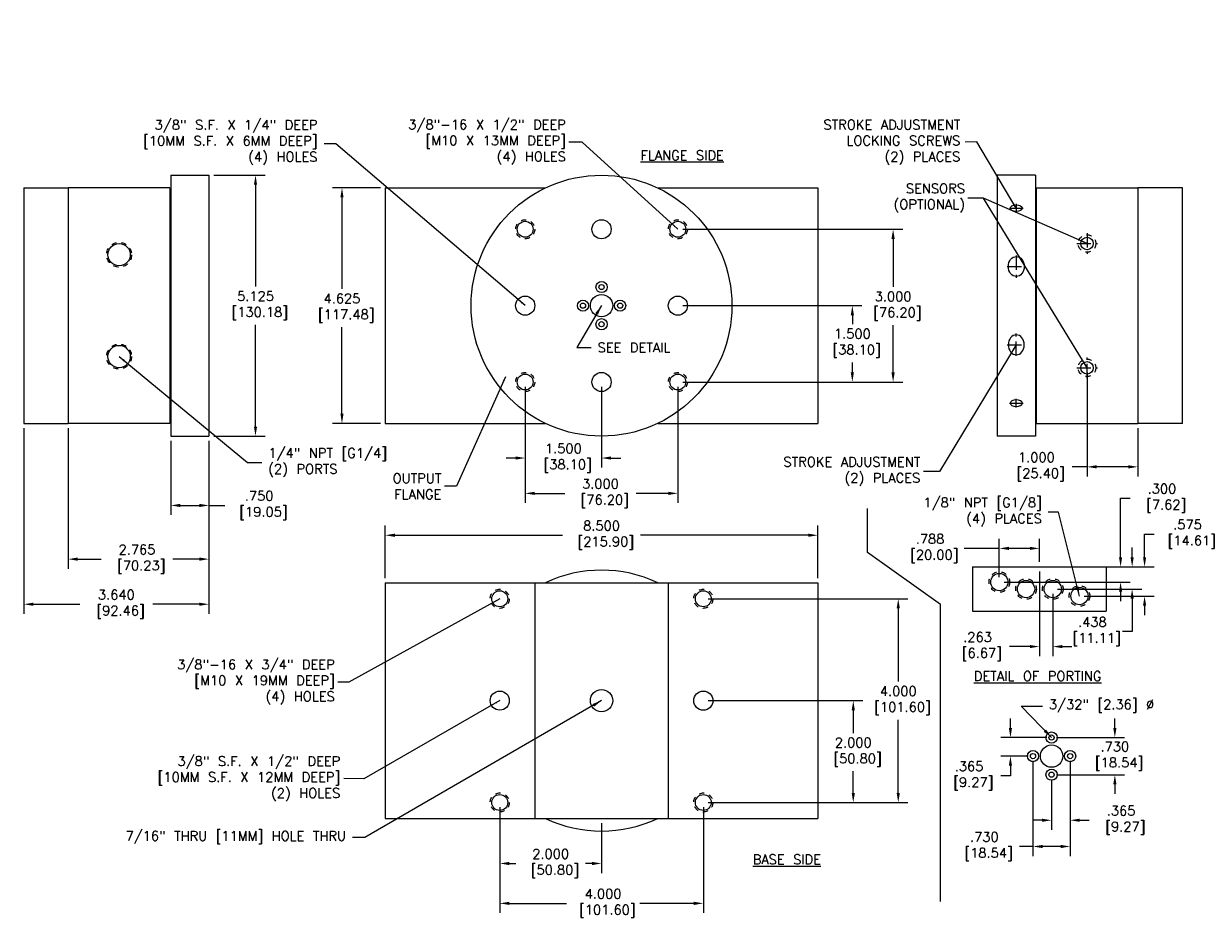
# Model space of a CAD drawing. Extents: x 25.1 to 89, y 8 to 51.
import ezdxf

# ---------------------------------------------------------------- set-up
doc = ezdxf.new("R2010")
doc.units = 0
doc.header["$LTSCALE"] = 0.375
doc.header["$MEASUREMENT"] = 0
doc.header["$PDMODE"] = 2
doc.header["$PDSIZE"] = 0.0625
for name, pattern in [('CENTER', [2, 1.25, -0.25, 0.25, -0.25]), ('CENTER2', [1.125, 0.75, -0.125, 0.125, -0.125]), ('DASHED', [0.75, 0.5, -0.25]), ('HIDDEN', [0.375, 0.25, -0.125]), ('HIDDEN2', [0.1875, 0.125, -0.0625])]:
    doc.linetypes.add(name, pattern=pattern)
doc.layers.get('0').update_dxf_attribs({"linetype": 'CONTINUOUS'})
doc.layers.get('DEFPOINTS').update_dxf_attribs({"linetype": 'CONTINUOUS'})
for name, color, linetype in [('CENTER', 7, 'CENTER'), ('HIDDEN', 7, 'HIDDEN'), ('OBJECT', 7, 'CONTINUOUS')]:
    doc.layers.add(name, color=color, linetype=linetype)
doc.styles.get("Standard").update_dxf_attribs({"font": 'txt.shx', "height": 0.1875})
doc.dimstyles.new('STAND3', dxfattribs={"dimtxt": 0.09, "dimasz": 0.094, "dimexe": 0.094, "dimexo": 0.0625, "dimgap": 0.06, "dimtad": 0, "dimtih": 1, "dimtoh": 1, "dimdec": 3, "dimzin": 4, "dimdsep": 46, "dimtxsty": 'Standard', "dimcen": 0.09, "dimadec": 0, "dimazin": 0, "dimtfac": 1, "dimtdec": 4, "dimtofl": 0, "dimtmove": 0, "dimatfit": 3, "dimfxl": 1, "dimtolj": 1, "dimtzin": 0, "dimarcsym": 0})
doc.dimstyles.get("Standard").update_dxf_attribs({"dimscale": 0, "dimtxt": 0.1875, "dimasz": 0.188, "dimexe": 0.188, "dimexo": 0.094, "dimgap": 0.125, "dimtad": 0, "dimtih": 1, "dimtoh": 1, "dimdec": 3, "dimzin": 4, "dimdsep": 46, "dimtxsty": 'Standard', "dimcen": 0.09, "dimclrd": 256, "dimclre": 256, "dimclrt": 256, "dimadec": 0, "dimazin": 0, "dimtfac": 0.579787, "dimtdec": 3, "dimtix": 1, "dimtofl": 0, "dimtmove": 0, "dimatfit": 3, "dimfxl": 1, "dimtolj": 1, "dimtzin": 4, "dimarcsym": 0})

# ---------------------------------------------------------------- blocks, each defined once
blk = doc.blocks.new('*D23')
at = {"linetype": 'ByBlock'}
for p, q in [((34.934, 18.453), (34.934, 16.867)), ((36.434, 18.453), (36.434, 16.867)), ((34.746, 17.055), (34.558, 17.055)), ((36.622, 17.055), (36.81, 17.055))]:
    blk.add_line(p, q, dxfattribs=at)
for points in [[(34.746, 17.086), (34.746, 17.023), (34.934, 17.055)], [(36.622, 17.086), (36.622, 17.023), (36.434, 17.055)]]:
    blk.add_solid(points, dxfattribs=at)
at = {"layer": 'DEFPOINTS', "color": 0, "linetype": 'ByBlock'}
for p in [(34.934, 18.547), (36.434, 18.547), (34.934, 17.055)]:
    blk.add_point(p, dxfattribs=at)
at = {"linetype": 'ByBlock', "insert": (35.684, 17.055), "char_height": 0.1875, "attachment_point": 5}
blk.add_mtext('\\A1;1.500\\P [38.10]', dxfattribs=at)
blk = doc.blocks.new('*D24')
at = {"linetype": 'ByBlock'}
for p, q in [((34.934, 18.453), (34.934, 16.173)), ((37.934, 18.453), (37.934, 16.173)), ((35.122, 16.361), (35.71, 16.361)), ((37.746, 16.361), (37.116, 16.361))]:
    blk.add_line(p, q, dxfattribs=at)
for points in [[(35.122, 16.392), (35.122, 16.329), (34.934, 16.361)], [(37.746, 16.392), (37.746, 16.329), (37.934, 16.361)]]:
    blk.add_solid(points, dxfattribs=at)
at = {"layer": 'DEFPOINTS', "color": 0, "linetype": 'ByBlock'}
for p in [(34.934, 18.547), (37.934, 18.547), (37.934, 16.361)]:
    blk.add_point(p, dxfattribs=at)
at = {"linetype": 'ByBlock', "insert": (36.413, 16.361), "char_height": 0.1875, "attachment_point": 5}
blk.add_mtext('\\A1;3.000\\P [76.20]', dxfattribs=at)
blk = doc.blocks.new('*D25')
at = {"linetype": 'ByBlock'}
for p, q in [((38.028, 20.047), (41.55, 20.047)), ((41.362, 19.859), (41.362, 19.683)), ((41.362, 18.735), (41.362, 18.933)), ((38.028, 18.547), (41.55, 18.547))]:
    blk.add_line(p, q, dxfattribs=at)
for points in [[(41.33, 19.859), (41.393, 19.859), (41.362, 20.047)], [(41.33, 18.735), (41.393, 18.735), (41.362, 18.547)]]:
    blk.add_solid(points, dxfattribs=at)
at = {"layer": 'DEFPOINTS', "color": 0, "linetype": 'ByBlock'}
for p in [(37.934, 20.047), (41.362, 20.047), (37.934, 18.547)]:
    blk.add_point(p, dxfattribs=at)
at = {"linetype": 'ByBlock', "insert": (41.362, 19.308), "char_height": 0.1875, "attachment_point": 5}
blk.add_mtext('\\A1;1.500\\P [38.10]', dxfattribs=at)
blk = doc.blocks.new('*D26')
at = {"linetype": 'ByBlock'}
for p, q in [((38.028, 21.547), (42.351, 21.547)), ((42.163, 21.359), (42.163, 20.415)), ((42.163, 18.735), (42.163, 19.665)), ((38.028, 18.547), (42.351, 18.547))]:
    blk.add_line(p, q, dxfattribs=at)
for points in [[(42.131, 21.359), (42.194, 21.359), (42.163, 21.547)], [(42.131, 18.735), (42.194, 18.735), (42.163, 18.547)]]:
    blk.add_solid(points, dxfattribs=at)
at = {"layer": 'DEFPOINTS', "color": 0, "linetype": 'ByBlock'}
for p in [(37.934, 21.547), (42.163, 21.547), (37.934, 18.547)]:
    blk.add_point(p, dxfattribs=at)
at = {"linetype": 'ByBlock', "insert": (42.163, 20.04), "char_height": 0.1875, "attachment_point": 5}
blk.add_mtext('\\A1;3.000\\P [76.20]', dxfattribs=at)
blk = doc.blocks.new('*D27')
at = {"linetype": 'ByBlock'}
for p, q in [((38.528, 12.29), (41.568, 12.29)), ((41.38, 12.102), (41.38, 11.654)), ((41.38, 10.478), (41.38, 10.904)), ((38.528, 10.29), (41.568, 10.29))]:
    blk.add_line(p, q, dxfattribs=at)
for points in [[(41.349, 12.102), (41.412, 12.102), (41.38, 12.29)], [(41.349, 10.478), (41.412, 10.478), (41.38, 10.29)]]:
    blk.add_solid(points, dxfattribs=at)
at = {"layer": 'DEFPOINTS', "color": 0, "linetype": 'ByBlock'}
for p in [(38.434, 12.29), (41.38, 12.29), (38.434, 10.29)]:
    blk.add_point(p, dxfattribs=at)
at = {"linetype": 'ByBlock', "insert": (41.38, 11.279), "char_height": 0.1875, "attachment_point": 5}
blk.add_mtext('\\A1;2.000\\P [50.80]', dxfattribs=at)
blk = doc.blocks.new('*D28')
at = {"linetype": 'ByBlock'}
for p, q in [((38.528, 14.29), (42.452, 14.29)), ((42.264, 14.102), (42.264, 12.665)), ((42.264, 10.478), (42.264, 11.915)), ((38.528, 10.29), (42.452, 10.29))]:
    blk.add_line(p, q, dxfattribs=at)
for points in [[(42.233, 14.102), (42.295, 14.102), (42.264, 14.29)], [(42.233, 10.478), (42.295, 10.478), (42.264, 10.29)]]:
    blk.add_solid(points, dxfattribs=at)
at = {"layer": 'DEFPOINTS', "color": 0, "linetype": 'ByBlock'}
for p in [(38.434, 14.29), (42.264, 14.29), (38.434, 10.29)]:
    blk.add_point(p, dxfattribs=at)
at = {"linetype": 'ByBlock', "insert": (42.264, 12.29), "char_height": 0.1875, "attachment_point": 5}
blk.add_mtext('\\A1;4.000\\P [101.60]', dxfattribs=at)
blk = doc.blocks.new('*D29')
at = {"linetype": 'ByBlock'}
for p, q in [((34.434, 9.721), (34.434, 8.429)), ((36.434, 9.408), (36.434, 8.429)), ((34.622, 8.617), (34.747, 8.617)), ((36.246, 8.617), (36.121, 8.617))]:
    blk.add_line(p, q, dxfattribs=at)
for points in [[(34.622, 8.648), (34.622, 8.585), (34.434, 8.617)], [(36.246, 8.648), (36.246, 8.585), (36.434, 8.617)]]:
    blk.add_solid(points, dxfattribs=at)
at = {"layer": 'DEFPOINTS', "color": 0, "linetype": 'ByBlock'}
for p in [(34.434, 9.815), (36.434, 9.502), (36.434, 8.617)]:
    blk.add_point(p, dxfattribs=at)
at = {"linetype": 'ByBlock', "insert": (35.434, 8.617), "char_height": 0.1875, "attachment_point": 5}
blk.add_mtext('\\A1;2.000\\P [50.80]', dxfattribs=at)
blk = doc.blocks.new('*D30')
at = {"linetype": 'ByBlock'}
for p, q in [((34.434, 9.721), (34.434, 7.646)), ((38.434, 9.721), (38.434, 7.646)), ((34.622, 7.834), (35.745, 7.834)), ((38.246, 7.834), (37.183, 7.834))]:
    blk.add_line(p, q, dxfattribs=at)
for points in [[(34.622, 7.865), (34.622, 7.802), (34.434, 7.834)], [(38.246, 7.865), (38.246, 7.802), (38.434, 7.834)]]:
    blk.add_solid(points, dxfattribs=at)
at = {"layer": 'DEFPOINTS', "color": 0, "linetype": 'ByBlock'}
for p in [(34.434, 9.815), (38.434, 9.815), (38.434, 7.834)]:
    blk.add_point(p, dxfattribs=at)
at = {"linetype": 'ByBlock', "insert": (36.464, 7.834), "char_height": 0.1875, "attachment_point": 5}
blk.add_mtext('\\A1;4.000\\P [101.60]', dxfattribs=at)
blk = doc.blocks.new('*D31')
at = {"linetype": 'ByBlock'}
for p, q in [((32.184, 14.221), (32.184, 15.251)), ((40.684, 14.221), (40.684, 15.251)), ((32.372, 15.063), (35.668, 15.063)), ((40.496, 15.063), (37.199, 15.063))]:
    blk.add_line(p, q, dxfattribs=at)
for points in [[(32.372, 15.094), (32.372, 15.031), (32.184, 15.063)], [(40.496, 15.094), (40.496, 15.031), (40.684, 15.063)]]:
    blk.add_solid(points, dxfattribs=at)
at = {"layer": 'DEFPOINTS', "color": 0, "linetype": 'ByBlock'}
for p in [(40.684, 15.063), (32.184, 14.127), (40.684, 14.127)]:
    blk.add_point(p, dxfattribs=at)
at = {"linetype": 'ByBlock', "insert": (36.434, 15.063), "char_height": 0.1875, "attachment_point": 5}
blk.add_mtext('\\A1;8.500\\P [215.90]', dxfattribs=at)
blk = doc.blocks.new('*D32')
at = {"linetype": 'ByBlock'}
for p, q in [((32.09, 22.36), (31.145, 22.36)), ((31.333, 22.172), (31.333, 20.375)), ((31.333, 17.923), (31.333, 19.625)), ((32.09, 17.735), (31.145, 17.735))]:
    blk.add_line(p, q, dxfattribs=at)
for points in [[(31.302, 22.172), (31.364, 22.172), (31.333, 22.36)], [(31.302, 17.923), (31.364, 17.923), (31.333, 17.735)]]:
    blk.add_solid(points, dxfattribs=at)
at = {"layer": 'DEFPOINTS', "color": 0, "linetype": 'ByBlock'}
for p in [(32.184, 22.36), (31.333, 17.735), (32.184, 17.735)]:
    blk.add_point(p, dxfattribs=at)
at = {"linetype": 'ByBlock', "insert": (31.333, 20), "char_height": 0.1875, "attachment_point": 5}
blk.add_mtext('\\A1;4.625\\P [117.48]', dxfattribs=at)
blk = doc.blocks.new('*D33')
at = {"linetype": 'ByBlock'}
for p, q in [((27.969, 17.391), (27.969, 15.936)), ((28.719, 17.391), (28.719, 15.936)), ((28.157, 16.124), (28.531, 16.124)), ((28.719, 16.124), (29.034, 16.124))]:
    blk.add_line(p, q, dxfattribs=at)
for points in [[(28.157, 16.155), (28.157, 16.092), (27.969, 16.124)], [(28.531, 16.155), (28.531, 16.092), (28.719, 16.124)]]:
    blk.add_solid(points, dxfattribs=at)
at = {"layer": 'DEFPOINTS', "color": 0, "linetype": 'ByBlock'}
for p in [(27.969, 17.485), (28.719, 17.485), (28.719, 16.124)]:
    blk.add_point(p, dxfattribs=at)
at = {"linetype": 'ByBlock', "insert": (29.706, 16.124), "char_height": 0.1875, "attachment_point": 5}
blk.add_mtext('\\A1;.750\\P [19.05]', dxfattribs=at)
blk = doc.blocks.new('*D34')
at = {"linetype": 'ByBlock'}
for p, q in [((25.954, 17.641), (25.954, 14.881)), ((28.719, 17.391), (28.719, 14.881)), ((26.142, 15.069), (26.602, 15.069)), ((28.531, 15.069), (28.008, 15.069))]:
    blk.add_line(p, q, dxfattribs=at)
for points in [[(26.142, 15.101), (26.142, 15.038), (25.954, 15.069)], [(28.531, 15.101), (28.531, 15.038), (28.719, 15.069)]]:
    blk.add_solid(points, dxfattribs=at)
at = {"layer": 'DEFPOINTS', "color": 0, "linetype": 'ByBlock'}
for p in [(25.954, 17.735), (28.719, 17.485), (28.719, 15.069)]:
    blk.add_point(p, dxfattribs=at)
at = {"linetype": 'ByBlock', "insert": (27.305, 15.069), "char_height": 0.1875, "attachment_point": 5}
blk.add_mtext('\\A1;2.765\\P [70.23]', dxfattribs=at)
blk = doc.blocks.new('*D35')
at = {"linetype": 'ByBlock'}
for p, q in [((44.943, 18.733), (44.943, 16.693)), ((45.943, 17.641), (45.943, 16.693)), ((44.943, 16.881), (44.651, 16.881)), ((45.755, 16.881), (45.131, 16.881))]:
    blk.add_line(p, q, dxfattribs=at)
for points in [[(45.131, 16.913), (45.131, 16.85), (44.943, 16.881)], [(45.755, 16.913), (45.755, 16.85), (45.943, 16.881)]]:
    blk.add_solid(points, dxfattribs=at)
at = {"layer": 'DEFPOINTS', "color": 0, "linetype": 'ByBlock'}
for p in [(44.943, 18.827), (45.943, 17.735), (45.943, 16.881)]:
    blk.add_point(p, dxfattribs=at)
at = {"linetype": 'ByBlock', "insert": (43.948, 16.881), "char_height": 0.1875, "attachment_point": 5}
blk.add_mtext('\\A1;1.000\\P [25.40]', dxfattribs=at)
blk = doc.blocks.new('*D58')
at = {"linetype": 'ByBlock'}
for p, q in [((25.079, 17.641), (25.079, 13.995)), ((28.719, 17.391), (28.719, 13.995)), ((25.267, 14.183), (26.18, 14.183)), ((28.531, 14.183), (27.617, 14.183))]:
    blk.add_line(p, q, dxfattribs=at)
for points in [[(25.267, 14.214), (25.267, 14.152), (25.079, 14.183)], [(28.531, 14.214), (28.531, 14.152), (28.719, 14.183)]]:
    blk.add_solid(points, dxfattribs=at)
at = {"layer": 'DEFPOINTS', "color": 0, "linetype": 'ByBlock'}
for p in [(25.079, 17.735), (28.719, 17.485), (25.079, 14.183)]:
    blk.add_point(p, dxfattribs=at)
at = {"linetype": 'ByBlock', "insert": (26.899, 14.183), "char_height": 0.1875, "attachment_point": 5}
blk.add_mtext('\\A1;3.640\\P [92.46]', dxfattribs=at)
blk = doc.blocks.new('*D59')
at = {"linetype": 'ByBlock'}
for p, q in [((45.847, 15.107), (45.847, 16.265)), ((45.847, 16.265), (46.035, 16.265)), ((45.659, 14.919), (46.035, 14.919)), ((43.559, 14.619), (46.035, 14.619)), ((45.847, 14.431), (45.847, 14.243))]:
    blk.add_line(p, q, dxfattribs=at)
for points in [[(45.816, 15.107), (45.879, 15.107), (45.847, 14.919)], [(45.816, 14.431), (45.879, 14.431), (45.847, 14.619)]]:
    blk.add_solid(points, dxfattribs=at)
at = {"layer": 'DEFPOINTS', "color": 0, "linetype": 'ByBlock'}
for p in [(45.565, 14.919), (45.847, 14.919), (43.465, 14.619)]:
    blk.add_point(p, dxfattribs=at)
at = {"linetype": 'ByBlock', "insert": (46.66, 16.265), "char_height": 0.1875, "attachment_point": 5}
blk.add_mtext('\\A1;.300\\P [7.62]', dxfattribs=at)
blk = doc.blocks.new('*D60')
at = {"linetype": 'ByBlock'}
for p, q in [((46.074, 15.107), (46.074, 15.295)), ((43.034, 14.919), (46.262, 14.919)), ((44.609, 14.482), (46.262, 14.482)), ((46.074, 14.294), (46.074, 13.647)), ((46.074, 13.647), (45.886, 13.647))]:
    blk.add_line(p, q, dxfattribs=at)
for points in [[(46.043, 15.107), (46.106, 15.107), (46.074, 14.919)], [(46.043, 14.294), (46.106, 14.294), (46.074, 14.482)]]:
    blk.add_solid(points, dxfattribs=at)
at = {"layer": 'DEFPOINTS', "color": 0, "linetype": 'ByBlock'}
for p in [(42.94, 14.919), (46.074, 14.919), (44.515, 14.482)]:
    blk.add_point(p, dxfattribs=at)
at = {"linetype": 'ByBlock', "insert": (45.293, 13.647), "char_height": 0.1875, "attachment_point": 5}
blk.add_mtext('\\A1;.438\\P [11.11]', dxfattribs=at)
blk = doc.blocks.new('*D61')
at = {"linetype": 'ByBlock'}
for p, q in [((46.319, 15.107), (46.319, 15.561)), ((46.319, 15.561), (46.507, 15.561)), ((45.659, 14.919), (46.507, 14.919)), ((45.134, 14.344), (46.507, 14.344)), ((46.319, 14.156), (46.319, 13.968))]:
    blk.add_line(p, q, dxfattribs=at)
for points in [[(46.288, 15.107), (46.35, 15.107), (46.319, 14.919)], [(46.288, 14.156), (46.35, 14.156), (46.319, 14.344)]]:
    blk.add_solid(points, dxfattribs=at)
at = {"layer": 'DEFPOINTS', "color": 0, "linetype": 'ByBlock'}
for p in [(45.565, 14.919), (46.319, 14.919), (45.04, 14.344)]:
    blk.add_point(p, dxfattribs=at)
at = {"linetype": 'ByBlock', "insert": (47.163, 15.561), "char_height": 0.1875, "attachment_point": 5}
blk.add_mtext('\\A1;.575\\P [14.61]', dxfattribs=at)
blk = doc.blocks.new('*D62')
at = {"linetype": 'ByBlock'}
for p, q in [((45.038, 14.825), (45.038, 13.164)), ((45.3, 14.388), (45.3, 13.164)), ((44.85, 13.352), (44.448, 13.352)), ((45.488, 13.352), (45.676, 13.352))]:
    blk.add_line(p, q, dxfattribs=at)
for points in [[(44.85, 13.383), (44.85, 13.321), (45.038, 13.352)], [(45.488, 13.383), (45.488, 13.321), (45.3, 13.352)]]:
    blk.add_solid(points, dxfattribs=at)
at = {"layer": 'DEFPOINTS', "color": 0, "linetype": 'ByBlock'}
for p in [(45.038, 14.919), (45.3, 14.482), (45.3, 13.352)]:
    blk.add_point(p, dxfattribs=at)
at = {"linetype": 'ByBlock', "insert": (43.823, 13.352), "char_height": 0.1875, "attachment_point": 5}
blk.add_mtext('\\A1;.263\\P [6.67]', dxfattribs=at)
blk = doc.blocks.new('*D63')
at = {"linetype": 'ByBlock'}
for p, q in [((43.996, 14.713), (43.996, 15.468)), ((44.784, 15.013), (44.784, 15.468)), ((43.996, 15.28), (43.307, 15.28)), ((44.596, 15.28), (44.184, 15.28))]:
    blk.add_line(p, q, dxfattribs=at)
for points in [[(44.184, 15.311), (44.184, 15.249), (43.996, 15.28)], [(44.596, 15.311), (44.596, 15.249), (44.784, 15.28)]]:
    blk.add_solid(points, dxfattribs=at)
at = {"layer": 'DEFPOINTS', "color": 0, "linetype": 'ByBlock'}
for p in [(44.784, 15.28), (44.784, 14.919), (43.996, 14.619)]:
    blk.add_point(p, dxfattribs=at)
at = {"linetype": 'ByBlock', "insert": (42.635, 15.28), "char_height": 0.1875, "attachment_point": 5}
blk.add_mtext('\\A1;.788\\P [20.00]', dxfattribs=at)
blk = doc.blocks.new('*D64')
at = {"linetype": 'ByBlock'}
for p, q in [((46.028, 11.753), (46.028, 11.941)), ((44.878, 11.565), (46.216, 11.565)), ((44.878, 10.835), (46.216, 10.835)), ((46.028, 10.647), (46.028, 10.459))]:
    blk.add_line(p, q, dxfattribs=at)
for points in [[(45.997, 11.753), (46.059, 11.753), (46.028, 11.565)], [(45.997, 10.647), (46.059, 10.647), (46.028, 10.835)]]:
    blk.add_solid(points, dxfattribs=at)
at = {"layer": 'DEFPOINTS', "color": 0, "linetype": 'ByBlock'}
for p in [(44.784, 11.565), (44.784, 10.835), (46.028, 10.835)]:
    blk.add_point(p, dxfattribs=at)
at = {"linetype": 'ByBlock', "insert": (46.028, 11.2), "char_height": 0.1875, "attachment_point": 5}
blk.add_mtext('\\A1;.730\\P [18.54]', dxfattribs=at)
blk = doc.blocks.new('*D65')
at = {"linetype": 'ByBlock'}
for p, q in [((43.976, 11.753), (43.976, 11.941)), ((44.69, 11.565), (43.788, 11.565)), ((44.325, 11.2), (43.788, 11.2)), ((43.976, 11.012), (43.976, 10.813)), ((43.976, 10.813), (43.788, 10.813))]:
    blk.add_line(p, q, dxfattribs=at)
for points in [[(43.944, 11.753), (44.007, 11.753), (43.976, 11.565)], [(43.944, 11.012), (44.007, 11.012), (43.976, 11.2)]]:
    blk.add_solid(points, dxfattribs=at)
at = {"layer": 'DEFPOINTS', "color": 0, "linetype": 'ByBlock'}
for p in [(44.784, 11.565), (43.976, 11.2), (44.419, 11.2)]:
    blk.add_point(p, dxfattribs=at)
at = {"linetype": 'ByBlock', "insert": (43.163, 10.813), "char_height": 0.1875, "attachment_point": 5}
blk.add_mtext('\\A1;.365\\P [9.27]', dxfattribs=at)
blk = doc.blocks.new('*D66')
at = {"linetype": 'ByBlock'}
for p, q in [((44.419, 11.106), (44.419, 9.238)), ((45.149, 11.106), (45.149, 9.238)), ((44.419, 9.426), (44.151, 9.426)), ((44.961, 9.426), (44.607, 9.426))]:
    blk.add_line(p, q, dxfattribs=at)
for points in [[(44.607, 9.457), (44.607, 9.394), (44.419, 9.426)], [(44.961, 9.457), (44.961, 9.394), (45.149, 9.426)]]:
    blk.add_solid(points, dxfattribs=at)
at = {"layer": 'DEFPOINTS', "color": 0, "linetype": 'ByBlock'}
for p in [(44.419, 11.2), (45.149, 11.2), (45.149, 9.426)]:
    blk.add_point(p, dxfattribs=at)
at = {"linetype": 'ByBlock', "insert": (43.463, 9.426), "char_height": 0.1875, "attachment_point": 5}
blk.add_mtext('\\A1;.730\\P [18.54]', dxfattribs=at)
blk = doc.blocks.new('*D67')
at = {"linetype": 'ByBlock'}
for p, q in [((45.149, 11.106), (45.149, 9.753)), ((44.784, 10.741), (44.784, 9.753)), ((44.596, 9.941), (44.408, 9.941)), ((45.337, 9.941), (45.525, 9.941))]:
    blk.add_line(p, q, dxfattribs=at)
for points in [[(44.596, 9.972), (44.596, 9.91), (44.784, 9.941)], [(45.337, 9.972), (45.337, 9.91), (45.149, 9.941)]]:
    blk.add_solid(points, dxfattribs=at)
at = {"layer": 'DEFPOINTS', "color": 0, "linetype": 'ByBlock'}
for p in [(45.149, 11.2), (44.784, 10.835), (45.149, 9.941)]:
    blk.add_point(p, dxfattribs=at)
at = {"linetype": 'ByBlock', "insert": (46.15, 9.941), "char_height": 0.1875, "attachment_point": 5}
blk.add_mtext('\\A1;.365\\P [9.27]', dxfattribs=at)
blk = doc.blocks.new('*D68')
at = {"linetype": 'ByBlock'}
for p, q in [((28.813, 22.61), (29.822, 22.61)), ((29.634, 22.422), (29.634, 20.422)), ((29.634, 17.673), (29.634, 19.672)), ((28.813, 17.485), (29.822, 17.485))]:
    blk.add_line(p, q, dxfattribs=at)
for points in [[(29.603, 22.422), (29.665, 22.422), (29.634, 22.61)], [(29.603, 17.673), (29.665, 17.673), (29.634, 17.485)]]:
    blk.add_solid(points, dxfattribs=at)
at = {"layer": 'DEFPOINTS', "color": 0, "linetype": 'ByBlock'}
for p in [(28.719, 22.61), (28.719, 17.485), (29.634, 17.485)]:
    blk.add_point(p, dxfattribs=at)
at = {"linetype": 'ByBlock', "insert": (29.634, 20.047), "char_height": 0.1875, "attachment_point": 5}
blk.add_mtext('\\A1;5.125\\P [130.18]', dxfattribs=at)

msp = doc.modelspace()

# ---------------------------------------------------------------- linework, layer by layer
at = {"color": 250, "linetype": 'CENTER2'}
for p, q in [((44.4505, 21.9619), (44.7161, 21.9619)), ((44.5835, 22.0472), (44.5835, 21.8753)), ((45.9735, 21.4703), (45.9735, 21.0641)), ((45.7704, 21.2672), (46.1766, 21.2672)), ((44.5835, 21.0316), (44.5835, 20.5941)), ((44.4036, 20.8162), (44.763, 20.8162)), ((44.5835, 19.0628), (44.5835, 19.5003)), ((44.4036, 19.2782), (44.763, 19.2782)), ((45.9735, 18.6241), (45.9735, 19.0303)), ((45.7704, 18.8272), (46.1766, 18.8272)), ((44.5835, 18.0472), (44.5835, 18.2191)), ((44.4505, 18.1325), (44.7161, 18.1325))]:
    msp.add_line(p, q, dxfattribs=at)
at = {"color": 250, "linetype": 'HIDDEN2'}
for centre in [(45.9735, 21.2672), (45.9735, 18.8272)]:
    msp.add_circle(centre, 0.172, dxfattribs=at)
at = {"color": 250, "linetype": 'Continuous'}
for centre in [(45.9735, 21.2672), (45.9735, 18.8272)]:
    msp.add_circle(centre, 0.123, dxfattribs=at)
at = {"linetype": 'DASHED', "ltscale": 0.5}
for centre in [(44.2504, 14.6191), (44.7754, 14.4816), (45.3004, 14.4816), (45.8254, 14.3441)]:
    msp.add_circle(centre, 0.2025, dxfattribs=at)
for centre in [(44.2504, 14.6191), (44.7754, 14.4816), (45.3004, 14.4816), (45.8254, 14.3441)]:
    msp.add_circle(centre, 0.1695)
at = {"color": 250, "linetype": 'Continuous'}
for centre, major_axis, ratio in [((44.5835, 21.9619), (-0.1192, 0), 0.5482248), ((44.5835, 20.8162), (0, -0.1964), 0.7955142)]:
    msp.add_ellipse(centre, major_axis=major_axis, ratio=ratio, dxfattribs=at)
at = {"color": 250, "linetype": 'Continuous', "extrusion": (0, 0, -1)}
for centre, major_axis, ratio in [((44.5835, 19.2782), (0, 0.1964), 0.7955142), ((44.5835, 18.1325), (-0.1192, 0), 0.5482248)]:
    msp.add_ellipse(centre, major_axis=major_axis, ratio=ratio, dxfattribs=at)
at = {"layer": 'CENTER'}
for p, q in [((36.246, 22.6028), (36.246, 22.5948)), ((36.621, 22.6028), (36.621, 22.5948))]:
    msp.add_line(p, q, dxfattribs=at)
at = {"layer": 'HIDDEN'}
for centre in [(34.9335, 21.5472), (37.9335, 21.5472), (37.9335, 21.5472), (34.9335, 18.5472), (37.9335, 18.5472), (34.4335, 14.2904), (38.4335, 14.2904), (34.4335, 10.2904), (38.4335, 10.2904)]:
    msp.add_circle(centre, 0.1875, dxfattribs=at)
at = {"layer": 'OBJECT'}
for p, q in [((27.9687, 22.6097), (27.9687, 17.4847)), ((27.9687, 22.6097), (28.7187, 22.6097)), ((28.7187, 22.6097), (28.7187, 17.4847)), ((44.2085, 22.6097), (44.2085, 17.4847)), ((44.9585, 22.6097), (44.2085, 22.6097)), ((44.9585, 22.6097), (44.9585, 17.4847)), ((25.9537, 22.3597), (25.9537, 17.7347)), ((27.9537, 22.3597), (25.9537, 22.3597)), ((27.9537, 22.3597), (27.9537, 17.7347)), ((28.7187, 22.3597), (28.7187, 17.7347)), ((32.1835, 22.3597), (32.1835, 17.7347)), ((32.1835, 22.3597), (35.3296, 22.3597)), ((37.5375, 22.3597), (40.6835, 22.3597)), ((40.6835, 22.3597), (40.6835, 17.7347)), ((44.2085, 22.3597), (44.2085, 17.7347)), ((44.9735, 22.3597), (46.9735, 22.3597)), ((44.9735, 22.3597), (44.9735, 17.7347)), ((46.9735, 22.3597), (46.9735, 17.7347)), ((27.9537, 22.2347), (27.9687, 22.2347)), ((44.9735, 22.2347), (44.9585, 22.2347)), ((27.9537, 17.7347), (25.9537, 17.7347)), ((27.9537, 17.8597), (27.9687, 17.8597)), ((32.1835, 17.7347), (35.3296, 17.7347)), ((37.5375, 17.7347), (40.6835, 17.7347)), ((44.9735, 17.8597), (44.9585, 17.8597)), ((44.9735, 17.7347), (46.9735, 17.7347)), ((27.9687, 17.4847), (28.7187, 17.4847)), ((44.9585, 17.4847), (44.2085, 17.4847)), ((41.6598, 15.2006), (41.6598, 16.0618)), ((43.0961, 14.18), (41.6598, 15.2006)), ((43.7254, 14.9191), (43.7254, 14.0441)), ((43.7254, 14.9191), (46.3504, 14.9191)), ((46.3504, 14.9191), (46.3504, 14.0441)), ((46.3504, 14.9191), (46.3504, 14.0441)), ((32.1835, 14.6029), (40.6835, 14.6029)), ((32.1835, 14.6029), (32.1835, 9.9779)), ((40.6835, 14.6029), (40.6835, 9.9779)), ((43.0961, 8.3431), (43.0961, 14.18)), ((43.7254, 14.0441), (46.3504, 14.0441)), ((32.1835, 9.9779), (40.6835, 9.9779))]:
    msp.add_line(p, q, dxfattribs=at)
at = {"layer": 'OBJECT', "ltscale": 2}
for p, q in [((25.0787, 22.3597), (25.0787, 17.7347)), ((25.0787, 22.3597), (25.9537, 22.3597)), ((47.8485, 22.3597), (46.9735, 22.3597)), ((47.8485, 17.7347), (47.8485, 22.3597)), ((25.0787, 17.7347), (25.9537, 17.7347)), ((47.8485, 17.7347), (46.9735, 17.7347)), ((35.121, 14.6029), (35.121, 9.9779)), ((37.746, 14.6029), (37.746, 9.9779))]:
    msp.add_line(p, q, dxfattribs=at)
at = {"layer": 'OBJECT'}
for centre, radius in [((36.4335, 20.0472), 2.5625), ((34.9335, 21.5472), 0.1562), ((36.4335, 21.5472), 0.1883), ((36.4335, 21.5472), 0.1883), ((37.9335, 21.5472), 0.1562), ((37.9335, 21.5472), 0.1562), ((26.9537, 21.0472), 0.2188), ((36.4335, 20.4122), 0.11), ((36.4335, 20.0472), 0.2188), ((36.4335, 20.4122), 0.051), ((34.9335, 20.0472), 0.1883), ((34.9335, 20.0472), 0.1883), ((36.0685, 20.0472), 0.11), ((36.0685, 20.0472), 0.051), ((36.7985, 20.0472), 0.11), ((36.7985, 20.0472), 0.051), ((37.9335, 20.0472), 0.1878), ((37.9335, 20.0472), 0.1878), ((36.4335, 19.6822), 0.11), ((36.4335, 19.6822), 0.051), ((26.9537, 19.0472), 0.2188), ((34.9335, 18.5472), 0.1562), ((36.4335, 18.5472), 0.1883), ((36.4335, 18.5472), 0.1883), ((37.9335, 18.5472), 0.1562), ((34.4335, 14.2904), 0.1562), ((38.4335, 14.2904), 0.1562), ((34.4335, 12.2904), 0.1878), ((36.4335, 12.2904), 0.2188), ((38.4335, 12.2904), 0.1883), ((45.2769, 11.5652), 0.11), ((45.2769, 11.2002), 0.2188), ((45.2769, 11.5652), 0.051), ((44.9119, 11.2002), 0.11), ((44.9119, 11.2002), 0.051), ((45.6419, 11.2002), 0.11), ((45.6419, 11.2002), 0.051), ((45.2769, 10.8352), 0.11), ((45.2769, 10.8352), 0.051), ((34.4335, 10.2904), 0.1562), ((38.4335, 10.2904), 0.1562)]:
    msp.add_circle(centre, radius, dxfattribs=at)
at = {"layer": 'OBJECT', "linetype": 'DASHED', "ltscale": 0.5}
for centre in [(26.9537, 21.0472), (26.9537, 19.0472)]:
    msp.add_circle(centre, 0.245, dxfattribs=at)
at = {"layer": 'OBJECT'}
for start, end in [(64.48054, 115.51946), (244.48054, 295.51946)]:
    msp.add_arc((36.4335, 12.2904), 2.5625, start, end, dxfattribs=at)

# ---------------------------------------------------------------- texts
at = {"color": 250, "linetype": 'Continuous'}
for s, insert, char_height, attachment_point in [('{ }', (40.8993, 25.3967), 0.125, 6), ('{ }', (44.4618, 25.5842), 0.125, 4), ('\\C256;3/8" S.F. X 1/4" DEEP\\P[10MM S.F. X 6MM DEEP]\\P(4) HOLES', (30.8509, 23.2535), 0.188, 6), ('\\C256;3/8"-16 X 1/2" DEEP\\P[M10 X 13MM DEEP]\\P(4) HOLES', (35.7322, 23.259), 0.188, 6), ('\\C256;STROKE ADJUSTMENT\\PLOCKING SCREWS\\P(2) PLACES', (43.4834, 23.2562), 0.188, 6), ('\\C256;SENSORS \\P(OPTIONAL)', (43.5743, 22.1607), 0.188, 6), ('\\C256;STROKE ADJUSTMENT\\P(2) PLACES', (42.697, 16.7909), 0.188, 6), ('\\C256;OUTPUT\\PFLANGE', (33.2873, 16.4999), 0.188, 6), ('\\C256;3/8"-16 X 3/4" DEEP\\P[M10 X 19MM DEEP]\\P(4) HOLES', (31.191, 12.6556), 0.188, 6), ('\\C256;3/8" S.F. X 1/2" DEEP\\P[10MM S.F. X 12MM DEEP]\\P(2) HOLES', (31.2989, 10.7576), 0.188, 6)]:
    msp.add_mtext(s, dxfattribs=dict(at, insert=insert, char_height=char_height, attachment_point=attachment_point))
at = {"layer": 'OBJECT', "attachment_point": 1}
for s, insert, char_height, width in [('\\LFLANGE SIDE', (37.1982, 23.0942), 0.1875, 2.733), ('\\LDETAIL OF PORTING', (43.7481, 12.8663), 0.188, 3.023), ('\\LBASE SIDE', (39.4046, 9.2664), 0.1875, 2.539)]:
    msp.add_mtext(s, dxfattribs=dict(at, insert=insert, char_height=char_height, width=width))
at = {"layer": 'OBJECT'}
for s, insert, char_height, attachment_point in [('\\A1;SEE DETAIL', (36.3578, 19.2247), 0.1875, 4), ('1/4" NPT [G1/4]\\P(2) PORTS', (29.885, 16.9653), 0.188, 4), ('\\A1;1/8" NPT [G1/8]\\P(4) PLACES', (45.0849, 15.9931), 0.1875, 6), ('\\A1;3/32" [2.36] %%c', (45.2236, 12.1844), 0.1875, 4), ('\\A1;7/16" THRU [11MM] HOLE THRU', (31.4125, 9.6021), 0.1875, 6)]:
    msp.add_mtext(s, dxfattribs=dict(at, insert=insert, char_height=char_height, attachment_point=attachment_point))

# ---------------------------------------------------------------- dimensions: what is measured, and where the dimension line sits
at = {"color": 250, "linetype": 'Continuous'}
for base, p1, p2, picture, middle in [((31.333, 17.7347), (32.1835, 22.3597), (32.1835, 17.7347), '*D32', (31.333, 20.0002)), ((41.3617, 20.0472), (37.9335, 18.5472), (37.9335, 20.0472), '*D25', (41.3617, 19.3081)), ((42.2639, 14.2904), (38.4335, 10.2904), (38.4335, 14.2904), '*D28', (42.2639, 12.2896)), ((41.3805, 12.2904), (38.4335, 10.2904), (38.4335, 12.2904), '*D27', (41.3805, 11.279))]:
    dim = msp.add_linear_dim(base=base, p1=p1, p2=p2, angle=90, dimstyle='Standard', override={"dimscale": 1, "dimpost": '\\P'}, dxfattribs=at)
    dim.commit()
    dim.dimension.update_dxf_attribs({"geometry": picture, "text_midpoint": middle, "dimtype": 160})
at = {"linetype": 'Continuous'}
dim = msp.add_linear_dim(base=(42.1626, 21.5472), p1=(37.9335, 18.5472), p2=(37.9335, 21.5472), angle=90, dimstyle='Standard', override={"dimscale": 1, "dimpost": '\\P'}, dxfattribs=at)
dim.commit()
dim.dimension.update_dxf_attribs({"geometry": '*D26', "text_midpoint": (42.1626, 20.0403), "dimtype": 160})
at = {"color": 250, "linetype": 'Continuous'}
dim = msp.add_linear_dim(base=(34.9335, 17.0546), p1=(36.4335, 18.5472), p2=(34.9335, 18.5472), dimstyle='Standard', override={"dimscale": 1, "dimpost": '\\P'}, dxfattribs=at)
dim.commit()
dim.dimension.update_dxf_attribs({"geometry": '*D23', "text_midpoint": (35.6835, 17.0546)})
for base, p1, p2, picture, middle in [((37.9335, 16.3608), (34.9335, 18.5472), (37.9335, 18.5472), '*D24', (36.4129, 16.3608)), ((28.7187, 15.0695), (25.9537, 17.7347), (28.7187, 17.4847), '*D34', (27.3049, 15.0695)), ((28.7187, 16.1235), (27.9687, 17.4847), (28.7187, 17.4847), '*D33', (29.7063, 16.1235))]:
    dim = msp.add_linear_dim(base=base, p1=p1, p2=p2, dimstyle='Standard', override={"dimscale": 1, "dimpost": '\\P'}, dxfattribs=at)
    dim.commit()
    dim.dimension.update_dxf_attribs({"geometry": picture, "text_midpoint": middle, "dimtype": 160})
for base, p1, p2, picture, middle in [((40.6835, 15.538), (32.1835, 14.6029), (40.6835, 14.6029), '*D31', (36.4335, 15.538)), ((36.4335, 9.0921), (34.4335, 10.2904), (36.4335, 9.9779), '*D29', (35.4335, 9.0921)), ((38.4335, 8.3092), (34.4335, 10.2904), (38.4335, 10.2904), '*D30', (36.4638, 8.3092))]:
    dim = msp.add_linear_dim(base=base, p1=p1, p2=p2, dimstyle='Standard', override={"dimscale": 1, "dimpost": '\\P'}, dxfattribs=at)
    dim.commit()
    dim.dimension.update_dxf_attribs({"geometry": picture, "text_midpoint": middle, "dimtype": 160, "insert": (0, 0.4754)})
at = {"layer": 'OBJECT'}
dim = msp.add_linear_dim(base=(29.6341, 17.4847), p1=(28.7187, 22.6097), p2=(28.7187, 17.4847), angle=90, dimstyle='Standard', override={"dimscale": 1, "dimpost": '\\P'}, dxfattribs=at)
dim.commit()
dim.dimension.update_dxf_attribs({"geometry": '*D68', "text_midpoint": (29.6341, 20.0472)})
for base, p1, p2, picture, middle, set_off in [((46.9735, 16.8812), (45.9735, 18.8272), (46.9735, 17.7347), '*D35', (44.9788, 16.8812), (1.0307, 0)), ((45.0378625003, 15.2800503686), (44.2503625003, 14.6190767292), (45.0378625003, 14.9190767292), '*D63', (42.8897172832, 15.2800503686), (0.2542248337, 0)), ((45.6419, 9.4256), (44.9119, 11.2002), (45.6419, 11.2002), '*D66', (43.956, 9.4256), (0.4928, 0)), ((45.6419, 9.941), (45.2769, 10.8352), (45.6419, 11.2002), '*D67', (46.6429, 9.941), (0.4928, 0))]:
    dim = msp.add_linear_dim(base=base, p1=p1, p2=p2, dimstyle='Standard', override={"dimscale": 1, "dimpost": '\\P'}, dxfattribs=at)
    dim.commit()
    dim.dimension.update_dxf_attribs({"geometry": picture, "text_midpoint": middle, "dimtype": 160, "insert": set_off})
dim = msp.add_linear_dim(base=(25.0787, 14.1829), p1=(28.7187, 17.4847), p2=(25.0787, 17.7347), dimstyle='Standard', override={"dimscale": 1, "dimpost": '\\P'}, dxfattribs=at)
dim.commit()
dim.dimension.update_dxf_attribs({"geometry": '*D58', "text_midpoint": (26.8987, 14.1829)})
for base, p1, p2, picture, middle, set_off in [((46.633, 14.9191), (44.2504, 14.6191), (46.3504, 14.9191), '*D59', (47.446, 16.2645), (0.7857, 0)), ((47.1048, 14.9191), (45.8254, 14.3441), (46.3504, 14.9191), '*D61', (47.949, 15.5613), (0.7857, 0)), ((46.8600937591, 14.9190767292), (45.3003625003, 14.4815767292), (43.7253625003, 14.9190767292), '*D60', (46.0783437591, 13.6469611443), (0.785732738, 0)), ((44.4683, 11.2002), (45.2769, 11.5652), (44.9119, 11.2002), '*D65', (43.6553, 10.8128), (0.4928, 0))]:
    dim = msp.add_linear_dim(base=base, p1=p1, p2=p2, angle=90, dimstyle='Standard', override={"dimscale": 1, "dimpost": '\\P'}, dxfattribs=at)
    dim.commit()
    dim.dimension.update_dxf_attribs({"geometry": picture, "text_midpoint": middle, "dimtype": 160, "insert": set_off})
dim = msp.add_linear_dim(base=(45.3003625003, 13.3518389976), p1=(45.0378625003, 14.9190767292), p2=(45.3003625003, 14.4815767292), dimstyle='Standard', override={"dimscale": 1, "dimpost": '\\P'}, dxfattribs=at)
dim.commit()
dim.dimension.update_dxf_attribs({"geometry": '*D62', "text_midpoint": (43.8226351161, 13.3518389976), "dimtype": 160})
dim = msp.add_linear_dim(base=(46.5207, 10.8352), p1=(45.2769, 11.5652), p2=(45.2769, 10.8352), angle=90, dimstyle='Standard', override={"dimscale": 1, "dimpost": '\\P'}, dxfattribs=at)
dim.commit()
dim.dimension.update_dxf_attribs({"geometry": '*D64', "text_midpoint": (46.5207, 11.2002), "insert": (0.4928, 0)})

# ---------------------------------------------------------------- leaders
at = {"color": 250, "linetype": 'Continuous'}
for points in [[(34.9335, 20.0472), (31.2146, 23.2241), (30.9845, 23.2241)], [(45.9735, 18.8272), (43.9388, 22.1601)]]:
    msp.add_leader(points, dimstyle='STAND3', dxfattribs=at)
at = {"color": 250, "linetype": 'Continuous', "annotation_type": 0, "has_hookline": 1, "hookline_direction": 1}
for points, text_width in [([(37.9335, 21.5472), (36.0519, 23.2593), (35.7922, 23.259)], 3.2587), ([(44.5835, 21.9619), (43.8053, 23.2611), (43.579, 23.2609)], 3.1333), ([(45.9735, 21.2672), (43.9388, 22.1601), (43.6343, 22.1607)], 1.6293), ([(44.5835, 19.2782), (43.0775, 16.7912), (42.757, 16.7909)], 3.1333), ([(34.5437, 18.6488), (33.5817, 16.4999), (33.3473, 16.4999)], 1.0653), ([(34.4335, 14.2904), (31.4674, 12.6556), (31.251, 12.6556)], 2.9453), ([(34.4335, 12.2904), (31.7617, 10.7576), (31.3718, 10.7587)], 3.7287)]:
    msp.add_leader(points, dimstyle='STAND3', dxfattribs=dict(at, text_width=text_width))
at = {"layer": 'OBJECT', "annotation_type": 0, "has_hookline": 1}
for points, override, hookline_direction, text_width in [([(36.4335, 20.0472), (35.9488, 19.225), (36.2328, 19.2247)], {"dimscale": 1, "dimpost": '\\P'}, 0, 1.75), ([(26.9537, 19.0472), (29.4765, 16.9653), (29.76, 16.9653)], {"dimscale": 1, "dimtxt": 0.125, "dimasz": 0.125, "dimexe": 0.1, "dimexo": 0.063}, 0, 2.444), ([(45.8254, 14.3441), (45.4111, 15.9931), (45.2099, 15.9931)], {"dimscale": 1, "dimpost": '\\P'}, 1, 2.4375), ([(36.4335, 12.2904), (31.7823, 9.6021), (31.5375, 9.6021)], {"dimscale": 1, "dimpost": '\\P'}, 1, 4.625), ([(45.2769, 11.5652), (44.6812, 12.1844), (45.0986, 12.1844)], {"dimscale": 1, "dimpost": '\\P'}, 0, 2.25)]:
    msp.add_leader(points, dimstyle='Standard', override=override, dxfattribs=dict(at, hookline_direction=hookline_direction, text_width=text_width))

doc.saveas('drawing.dxf')
